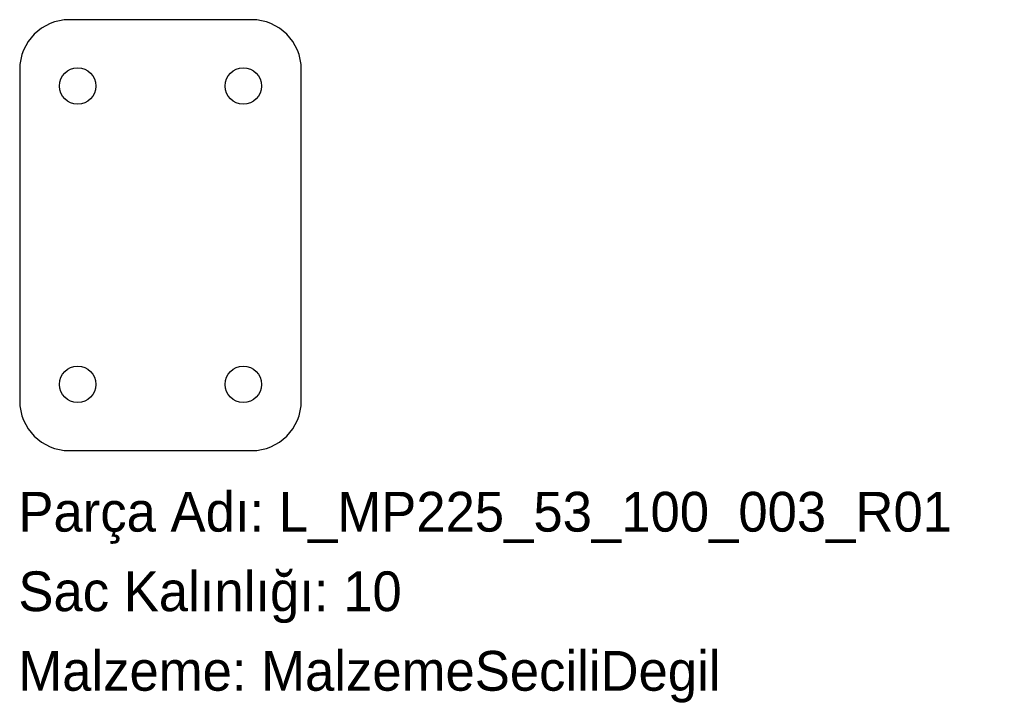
# Model space of a CAD drawing. Header units: millimetres. Extents: x 0 to 298, y -76 to 130.
import ezdxf

# ---------------------------------------------------------------- set-up
doc = ezdxf.new("R2010")
doc.units = ezdxf.units.MM
doc.linetypes.add('SLD-Katı', pattern=[0])
doc.linetypes.add('SLD-Sürekli', pattern=[0])
doc.layers.add('METIN', color=96, linetype='SLD-Katı')
doc.styles.add('SLDTEXTSTYLE0', font='ARIAL.TTF', dxfattribs={"width": 0.948, "bigfont": 'bigfont'})
doc.styles.add('SLDTEXTSTYLE1', font='ARIAL.TTF', dxfattribs={"width": 0.948})

msp = doc.modelspace()

# ---------------------------------------------------------------- linework, layer by layer
at = {"color": 7, "linetype": 'SLD-Sürekli', "lineweight": 25}
for p, q in [((70.4, 130.4), (15.4, 130.4)), ((0.4, 115.4), (0.4, 15.4)), ((85.4, 15.4), (85.4, 115.4)), ((15.4, 0.4), (70.4, 0.4))]:
    msp.add_line(p, q, dxfattribs=at)
for centre in [(17.9, 110.4), (67.9, 110.4), (17.9, 20.4), (67.9, 20.4)]:
    msp.add_circle(centre, 5.5, dxfattribs=at)
for centre, start, end in [((15.4, 115.4), 90, 180), ((70.4, 115.4), 0, 90), ((15.4, 15.4), 180, 270), ((70.4, 15.4), 270, 0)]:
    msp.add_arc(centre, 15, start, end, dxfattribs=at)

# ---------------------------------------------------------------- texts
at = {"layer": 'METIN', "char_height": 12, "attachment_point": 1}
for s, insert, style in [('Parça Adı: L_MP225_53_100_003_R01', (0, -12.03), 'SLDTEXTSTYLE0'), ('Sac Kalınlığı: 10', (0, -36.03), 'SLDTEXTSTYLE0'), ('Malzeme: MalzemeSeciliDegil', (0, -60.03), 'SLDTEXTSTYLE1')]:
    msp.add_mtext(s, dxfattribs=dict(at, insert=insert, style=style))

doc.saveas('drawing.dxf')
